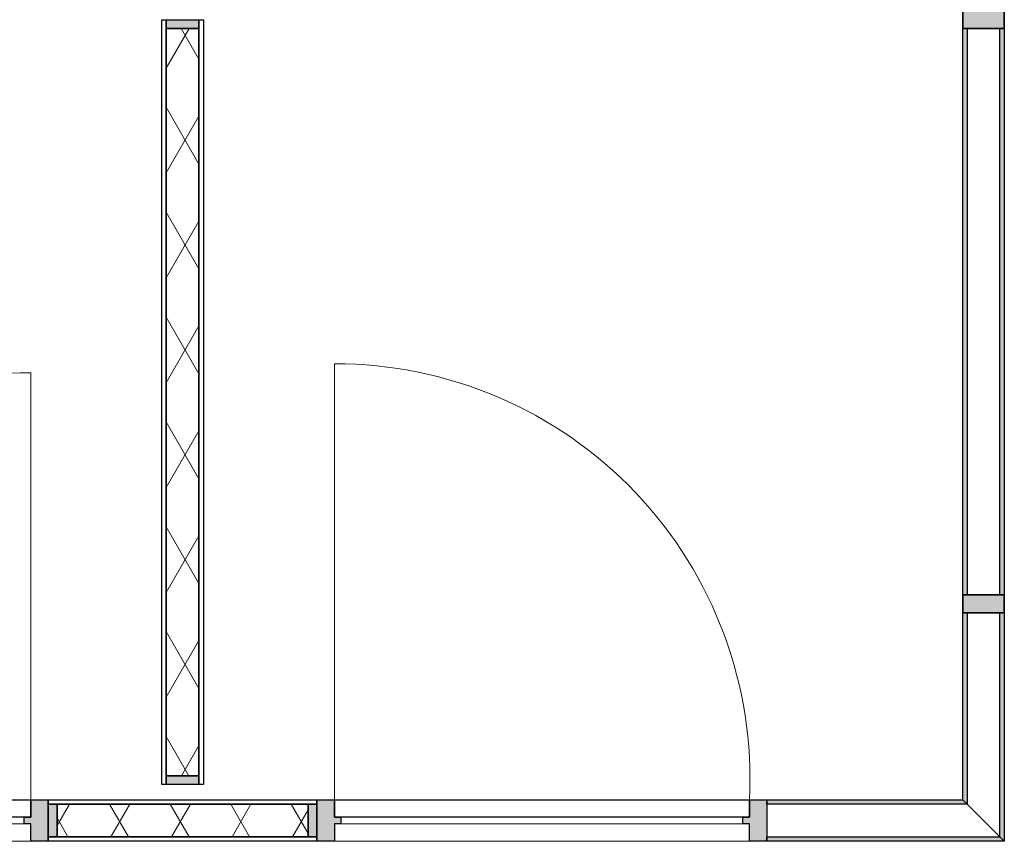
# Model space of a CAD drawing. Header units: millimetres. Extents: x 3625 to 90524, y -20577 to 42628.
# Tile 72 of 256: x 36199 to 38453, y 32114 to 33994. Entities that reach past the tile are written whole.
import ezdxf

# ---------------------------------------------------------------- set-up
doc = ezdxf.new("R2010")
doc.units = ezdxf.units.MM
doc.layers.add('A-GLAZ', color=6, linetype='Continuous', lineweight=18)
doc.layers.add('A-GLAZ-CWMG', color=3, linetype='Continuous', lineweight=18)

# ---------------------------------------------------------------- blocks, each defined once
blk = doc.blocks.new('22_KA_systeempanel_deur - staal-7815273-Plotview plafond vierde Verdieping - 1 op 100')
at = {"layer": 'A-GLAZ'}
h = blk.add_hatch(color=256, dxfattribs=at)
h.paths.add_polyline_path([(-504.8, 47.5), (-504.8, -47.5), (-464.8, -47.5), (-464.8, -7.5), (-449.8, -7.5), (-449.8, 7.5), (-464.8, 7.5), (-464.8, 47.5)], flags=0)
h.paths.add_polyline_path([(464.7, 47.5), (464.7, 7.5), (449.7, 7.5), (449.7, -7.5), (464.7, -7.5), (464.7, -47.5), (504.7, -47.5), (504.7, 47.5)], flags=0)
at = {"layer": 'A-GLAZ', "lineweight": 25}
for p, q in [((-504.8, 47.5), (-464.8, 47.5)), ((-504.8, -47.5), (-504.8, 47.5)), ((-464.8, 47.5), (-464.8, 7.5)), ((464.7, 47.5), (504.7, 47.5)), ((464.7, 7.5), (464.7, 47.5)), ((504.7, 47.5), (504.7, -47.5)), ((-464.8, 7.5), (-449.8, 7.5)), ((-449.8, 7.5), (-449.8, -7.5)), ((449.7, -7.5), (449.7, 7.5)), ((449.7, 7.5), (464.7, 7.5)), ((-449.8, -7.5), (-464.8, -7.5)), ((-464.8, -7.5), (-464.8, -47.5)), ((-464.8, -47.5), (-464.8, -7.5)), ((-464.8, -7.5), (464.7, -7.5)), ((464.7, -7.5), (449.7, -7.5)), ((464.7, -47.5), (464.7, -7.5)), ((464.7, -7.5), (464.7, -47.5)), ((-464.8, -47.5), (-504.8, -47.5)), ((464.7, -47.5), (-464.8, -47.5)), ((504.7, -47.5), (464.7, -47.5))]:
    blk.add_line(p, q, dxfattribs=at)
at = {"layer": 'A-GLAZ'}
for p, q in [((464.7, 47.5), (-464.8, 47.5)), ((449.7, 7.5), (-449.8, 7.5)), ((-464.8, -47.5), (-464.8, -1025))]:
    blk.add_line(p, q, dxfattribs=at)
blk.add_arc((-463.5, -95.5), 929.5, 269.9237, 2.9578, dxfattribs=at)
blk = doc.blocks.new('22_KA_systeempanel_deur - staal-7815274-Plotview plafond vierde Verdieping - 1 op 100')
at = {"layer": 'A-GLAZ'}
h = blk.add_hatch(color=256, dxfattribs=at)
h.paths.add_polyline_path([(-515, -47.5), (-475, -47.5), (-475, -7.5), (-460, -7.5), (-460, 7.5), (-475, 7.5), (-475, 47.5), (-515, 47.5)], flags=0)
h.paths.add_polyline_path([(475, -47.5), (515, -47.5), (515, 47.5), (475, 47.5), (475, 7.5), (460, 7.5), (460, -7.5), (475, -7.5)], flags=0)
for p, q in [((-475, 47.5), (-475, 1045.4)), ((-460, -7.5), (460, -7.5)), ((-475, -47.5), (475, -47.5))]:
    blk.add_line(p, q, dxfattribs=at)
at = {"layer": 'A-GLAZ', "lineweight": 25}
for p, q in [((-515, -47.5), (-515, 47.5)), ((-515, 47.5), (-475, 47.5)), ((-475, 47.5), (-475, 7.5)), ((-475, 47.5), (475, 47.5)), ((-475, 7.5), (-475, 47.5)), ((475, 7.5), (475, 47.5)), ((475, 47.5), (515, 47.5)), ((475, 47.5), (475, 7.5)), ((515, 47.5), (515, -47.5)), ((-475, 7.5), (-460, 7.5)), ((475, 7.5), (-475, 7.5)), ((-460, 7.5), (-460, -7.5)), ((460, -7.5), (460, 7.5)), ((460, 7.5), (475, 7.5)), ((-460, -7.5), (-475, -7.5)), ((-475, -7.5), (-475, -47.5)), ((475, -7.5), (460, -7.5)), ((475, -47.5), (475, -7.5)), ((-475, -47.5), (-515, -47.5)), ((515, -47.5), (475, -47.5))]:
    blk.add_line(p, q, dxfattribs=at)
at = {"layer": 'A-GLAZ'}
blk.add_arc((-473.8, 95.5), 950, 357.106, 90.0746, dxfattribs=at)
blk = doc.blocks.new('22_KA_systeempanel_dicht - staal-7471178-Plotview plafond vierde Verdieping - 1 op 100')
at = {"layer": 'A-GLAZ'}
h = blk.add_hatch(color=256, dxfattribs=at)
h.paths.add_polyline_path([(287.5, -37.5), (307.5, -37.5), (307.5, 37.5), (287.5, 37.5)], flags=0)
h.paths.add_polyline_path([(-287.5, -37.5), (-287.5, 37.5), (-307.5, 37.5), (-307.5, -37.5)], flags=0)
h = blk.add_hatch(dxfattribs=at)
h.set_pattern_fill('FP_198', color=256, style=0, pattern_type=2)
h.set_pattern_definition([(60, (12872.54, -32161.4), (-103.92305, 60), []), (120, (12872.54, -32161.4), (-103.92305, -60), [])])
h.paths.add_polyline_path([(287.5, -37.5), (287.5, 37.5), (-287.5, 37.5), (-287.5, -37.5), (214.4, -37.5)], flags=0)
at = {"layer": 'A-GLAZ', "lineweight": 25}
for p, q in [((-307.5, 47.5), (307.5, 47.5)), ((-307.5, 37.5), (-307.5, 47.5)), ((307.5, 47.5), (307.5, 37.5)), ((307.5, 37.5), (-307.5, 37.5)), ((-307.5, -37.5), (-307.5, 37.5)), ((-307.5, 37.5), (-287.5, 37.5)), ((-287.5, 37.5), (287.5, 37.5)), ((-287.5, -37.5), (-287.5, 37.5)), ((-287.5, 37.5), (-287.5, -37.5)), ((287.5, 37.5), (287.5, -37.5)), ((287.5, -37.5), (287.5, 37.5)), ((287.5, 37.5), (307.5, 37.5)), ((307.5, 37.5), (307.5, -37.5)), ((-307.5, -47.5), (-307.5, -37.5)), ((-307.5, -37.5), (307.5, -37.5)), ((-287.5, -37.5), (-307.5, -37.5)), ((287.5, -37.5), (-287.5, -37.5)), ((307.5, -37.5), (287.5, -37.5)), ((307.5, -37.5), (307.5, -47.5)), ((307.5, -47.5), (-307.5, -47.5))]:
    blk.add_line(p, q, dxfattribs=at)
blk = doc.blocks.new('22_KA_systeempanel_interline_dubbelglas_horizontaal_hoek - paneel_boven-6696143-Plotview plafond vierde Verdieping - 1 op 100')
at = {"layer": 'A-GLAZ'}
for points in [[(210.4, 37.5), (200.4, 47.5), (-247.9, 47.5), (-247.9, 37.5)], [(295.4, -47.5), (285.4, -37.5), (-247.9, -37.5), (-247.9, -47.5)]]:
    blk.add_hatch(color=256, dxfattribs=at).paths.add_polyline_path(points, flags=0)
at = {"layer": 'A-GLAZ', "lineweight": 25}
for p, q in [((-247.9, 47.5), (200.4, 47.5)), ((-247.9, 37.5), (-247.9, 47.5)), ((200.4, 47.5), (210.4, 37.5)), ((210.4, 37.5), (-247.9, 37.5)), ((-247.9, -47.5), (-247.9, -37.5)), ((-247.9, -37.5), (285.4, -37.5)), ((285.4, -37.5), (295.4, -47.5)), ((295.4, -47.5), (-247.9, -47.5))]:
    blk.add_line(p, q, dxfattribs=at)
at = {"layer": 'A-GLAZ'}
blk.add_line((210.4, 37.5), (285.4, -37.5), dxfattribs=at)
blk = doc.blocks.new('22_KA_systeempanel_interline_dubbelglas_horizontaal - paneel_boven-6697894-Plotview plafond vierde Verdieping - 1 op 100')
at = {"layer": 'A-GLAZ'}
for points in [[(648, 47.5), (-648, 47.5), (-648, 37.5), (648, 37.5)], [(648, -37.5), (-648, -37.5), (-648, -47.5), (648, -47.5)]]:
    blk.add_hatch(color=256, dxfattribs=at).paths.add_polyline_path(points, flags=0)
at = {"layer": 'A-GLAZ', "lineweight": 25}
for p, q in [((-648, 47.5), (648, 47.5)), ((-648, 37.5), (-648, 47.5)), ((648, 47.5), (648, 37.5)), ((648, 37.5), (-648, 37.5)), ((-648, -47.5), (-648, -37.5)), ((-648, -37.5), (648, -37.5)), ((648, -37.5), (648, -47.5)), ((648, -47.5), (-648, -47.5))]:
    blk.add_line(p, q, dxfattribs=at)
blk = doc.blocks.new('Rectangular Mullion - 22_interline_95x41-6695934-Plotview plafond vierde Verdieping - 1 op 100')
at = {"layer": 'A-GLAZ-CWMG'}
blk.add_hatch(color=256, dxfattribs=at).paths.add_polyline_path([(20.5, -47.5), (-20.5, -47.5), (-20.5, 47.5), (20.5, 47.5)], flags=0)
at = {"layer": 'A-GLAZ-CWMG', "lineweight": 35}
for p, q in [((20.5, 47.5), (-20.5, 47.5)), ((-20.5, 47.5), (-20.5, -47.5)), ((20.5, -47.5), (20.5, 47.5)), ((-20.5, -47.5), (20.5, -47.5))]:
    blk.add_line(p, q, dxfattribs=at)
blk = doc.blocks.new('22_KA_systeempanel_interline_dubbelglas_horizontaal_hoek - paneel_boven-6697897-Plotview plafond vierde Verdieping - 1 op 100')
at = {"layer": 'A-GLAZ'}
for points in [[(285.15, 47.5), (-237.65, 47.5), (-237.65, 37.5), (275.15, 37.5)], [(200.15, -37.5), (-237.65, -37.5), (-237.65, -47.5), (190.15, -47.5)]]:
    blk.add_hatch(color=256, dxfattribs=at).paths.add_polyline_path(points, flags=0)
at = {"layer": 'A-GLAZ', "lineweight": 25}
for p, q in [((-237.65, 47.5), (285.15, 47.5)), ((-237.65, 37.5), (-237.65, 47.5)), ((285.15, 47.5), (275.15, 37.5)), ((275.15, 37.5), (-237.65, 37.5)), ((-237.65, -47.5), (-237.65, -37.5)), ((-237.65, -37.5), (200.15, -37.5)), ((200.15, -37.5), (190.15, -47.5)), ((190.15, -47.5), (-237.65, -47.5))]:
    blk.add_line(p, q, dxfattribs=at)
at = {"layer": 'A-GLAZ'}
blk.add_line((275.15, 37.5), (200.15, -37.5), dxfattribs=at)
blk = doc.blocks.new('22_KA_systeempanel_dicht - staal-7471184-Plotview plafond vierde Verdieping - 1 op 100')
at = {"layer": 'A-GLAZ'}
h = blk.add_hatch(color=256, dxfattribs=at)
h.paths.add_polyline_path([(875.15, -37.5), (875.15, 37.5), (855.15, 37.5), (855.15, -37.5)], flags=0)
h.paths.add_polyline_path([(-855.15, -37.5), (-855.15, 37.5), (-875.15, 37.5), (-875.15, -37.5)], flags=0)
h = blk.add_hatch(dxfattribs=at)
h.set_pattern_fill('FP_200', color=256, style=0, pattern_type=2)
h.set_pattern_definition([(150, (57841.53, -11849.93), (-60, -103.92305), []), (210, (57841.53, -11849.93), (60, -103.92305), [])])
h.paths.add_polyline_path([(855.15, 37.5), (-855.15, 37.5), (-855.15, -37.5), (855.15, -37.5)], flags=0)
at = {"layer": 'A-GLAZ', "lineweight": 25}
for p, q in [((-875.15, 47.5), (875.15, 47.5)), ((-875.15, 37.5), (-875.15, 47.5)), ((875.15, 47.5), (875.15, 37.5)), ((875.15, 37.5), (-875.15, 37.5)), ((-875.15, -37.5), (-875.15, 37.5)), ((-875.15, 37.5), (-855.15, 37.5)), ((-855.15, 37.5), (855.15, 37.5)), ((-855.15, -37.5), (-855.15, 37.5)), ((-855.15, 37.5), (-855.15, -37.5)), ((855.15, 37.5), (855.15, -37.5)), ((855.15, -37.5), (855.15, 37.5)), ((855.15, 37.5), (875.15, 37.5)), ((875.15, 37.5), (875.15, -37.5)), ((-875.15, -47.5), (-875.15, -37.5)), ((-875.15, -37.5), (875.15, -37.5)), ((-855.15, -37.5), (-875.15, -37.5)), ((855.15, -37.5), (-855.15, -37.5)), ((875.15, -37.5), (855.15, -37.5)), ((875.15, -37.5), (875.15, -47.5)), ((875.15, -47.5), (-875.15, -47.5))]:
    blk.add_line(p, q, dxfattribs=at)

msp = doc.modelspace()

# ---------------------------------------------------------------- block references
at = {"layer": 'A-GLAZ'}
for name, p, rotation in [('22_KA_systeempanel_dicht - staal-7471184-Plotview plafond vierde Verdieping - 1 op 100', (36572.4, 33119.1), 269.9999999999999), ('22_KA_systeempanel_interline_dubbelglas_horizontaal - paneel_boven-6697894-Plotview plafond vierde Verdieping - 1 op 100', (38405.7, 33325.7), 270.0000000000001), ('22_KA_systeempanel_deur - staal-7815273-Plotview plafond vierde Verdieping - 1 op 100', (35760.2, 32161.4), 180), ('22_KA_systeempanel_interline_dubbelglas_horizontaal_hoek - paneel_boven-6697897-Plotview plafond vierde Verdieping - 1 op 100', (38405.7, 32399.1), 270.0000000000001)]:
    msp.add_blockref(name, p, dxfattribs=dict(at, rotation=rotation))
for name, p in [('22_KA_systeempanel_deur - staal-7815274-Plotview plafond vierde Verdieping - 1 op 100', (37394.9, 32161.4)), ('22_KA_systeempanel_dicht - staal-7471178-Plotview plafond vierde Verdieping - 1 op 100', (36572.4, 32161.4)), ('22_KA_systeempanel_interline_dubbelglas_horizontaal_hoek - paneel_boven-6696143-Plotview plafond vierde Verdieping - 1 op 100', (38157.8, 32161.4))]:
    msp.add_blockref(name, p, dxfattribs=at)
at = {"layer": 'A-GLAZ-CWMG', "extrusion": (0, 0, -1), "rotation": 269.9999999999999}
for p in [(-38405.7, 33994.2), (-38405.7, 32657.2)]:
    msp.add_blockref('Rectangular Mullion - 22_interline_95x41-6695934-Plotview plafond vierde Verdieping - 1 op 100', p, dxfattribs=at)

doc.saveas('drawing.dxf')
